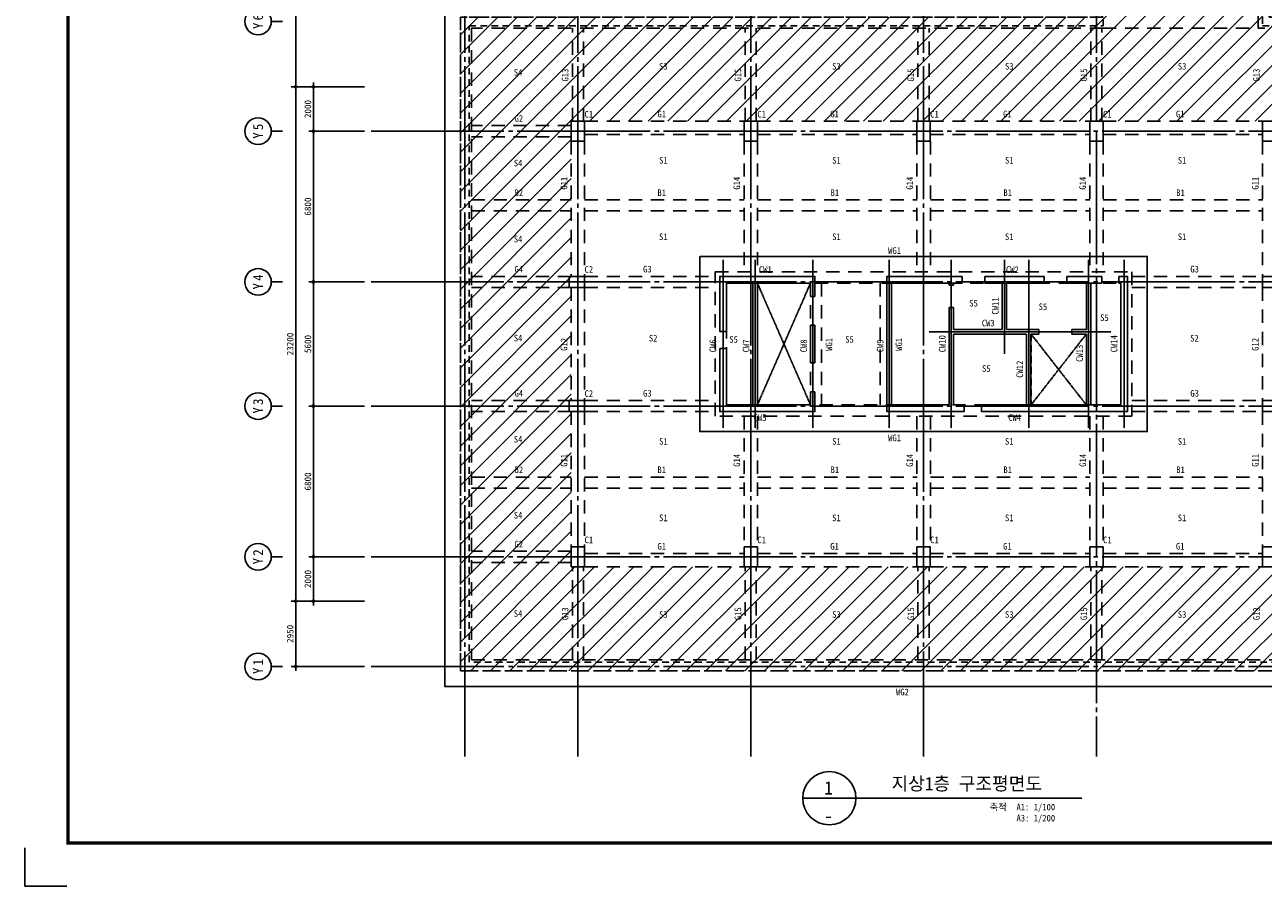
# Model space of a CAD drawing. Header units: inches. Extents: x 3837671 to 3921771, y -5560604 to -5501204.
# Tile 1 of 3: x 3837671 to 3893565, y -5560604 to -5521745. Entities that reach past the tile are written whole.
import ezdxf
from ezdxf.enums import TextEntityAlignment as Align

# ---------------------------------------------------------------- set-up
doc = ezdxf.new("R2010")
doc.units = ezdxf.units.IN
doc.header["$MEASUREMENT"] = 0
doc.linetypes.add('CEN', pattern=[66, 60, -2, 2, -2])
doc.linetypes.add('HID', pattern=[5, 3, -2])
doc.layers.get('0').update_dxf_attribs({"linetype": 'CONTINUOUS'})
for name, color, linetype in [('3', 3, 'CONTINUOUS'), ('A_GE_FORM', 7, 'CONTINUOUS'), ('CEN', 13, 'CEN'), ('CEN-1', 13, 'CEN'), ('DI', 1, 'CONTINUOUS'), ('DIM', 7, 'CONTINUOUS'), ('HAT', 8, 'CONTINUOUS'), ('HI', 4, 'HID'), ('HI-B', 5, 'HID'), ('HI-G', 6, 'HID'), ('HI-WG', 6, 'HID'), ('SHEET_SD', 7, 'CONTINUOUS'), ('SY', 1, 'CONTINUOUS'), ('TE1', 3, 'CONTINUOUS'), ('TE1-B', 4, 'CONTINUOUS'), ('TE1-C', 1, 'CONTINUOUS'), ('TE1-G', 3, 'CONTINUOUS'), ('TE1-S', 5, 'CONTINUOUS'), ('TE1-W', 2, 'CONTINUOUS'), ('WA1', 2, 'CONTINUOUS')]:
    doc.layers.add(name, color=color, linetype=linetype)
doc.styles.add('GHS', font='txt')
doc.styles.add('HY울릉도 L', font='txt')
doc.styles.add('SDP-S', font='txt')
doc.styles.add('돋움체', font='txt')
doc.dimstyles.new('SMDI-3', dxfattribs={"dimtxt": 3, "dimasz": 1, "dimexe": 2, "dimexo": 3, "dimgap": 1, "dimtad": 1, "dimdsep": 46, "dimtxsty": 'HY울릉도 L', "dimblk": 'Z_DOT', "dimcen": 2.5, "dimdle": 1.5, "dimclrd": 1, "dimclre": 1, "dimclrt": 2, "dimadec": 0, "dimazin": 0, "dimtfac": 1, "dimtix": 1, "dimtmove": 2, "dimatfit": 3, "dimldrblk": 'Z_DOT', "dimfxl": 2, "dimtvp": 1, "dimtolj": 1, "dimtzin": 0, "dimarcsym": 0})

# ---------------------------------------------------------------- blocks, each defined once
blk = doc.blocks.new('B1F구초평면도')
at = {"layer": 'HI', "ltscale": 100}
for p, q in [((877833, -3319510), (877833, -3319110)), ((862033, -3331110), (862033, -3336610)), ((862233, -3331110), (862233, -3336610)), ((870883, -3331110), (870883, -3331200)), ((870883, -3331200), (871083, -3331200)), ((871083, -3331110), (871083, -3331200)), ((871473, -3331110), (871473, -3330810)), ((872493, -3331110), (872493, -3330810)), ((873283, -3331110), (873283, -3333210)), ((873483, -3331110), (873483, -3333210)), ((875173, -3331110), (875173, -3330810)), ((876193, -3331110), (876193, -3330810)), ((877083, -3331110), (877083, -3333210)), ((877283, -3331110), (877283, -3336610)), ((877773, -3330810), (877773, -3331110)), ((878543, -3330810), (878543, -3331110)), ((864633, -3331710), (864833, -3331710)), ((870883, -3332220), (870883, -3336610)), ((870883, -3332220), (871083, -3332220)), ((871083, -3332220), (871083, -3333210)), ((860533, -3333300), (860833, -3333300)), ((864833, -3333010), (864633, -3333010)), ((871083, -3333210), (873283, -3333210)), ((871083, -3333410), (871083, -3336610)), ((871083, -3333410), (874383, -3333410)), ((873483, -3333210), (874933, -3333210)), ((874383, -3333410), (874383, -3336610)), ((874583, -3333410), (874583, -3336610)), ((874583, -3333410), (874933, -3333410)), ((874933, -3333210), (874933, -3333410)), ((876433, -3333210), (877083, -3333210)), ((876433, -3333210), (876433, -3333410)), ((876433, -3333410), (877083, -3333410)), ((877083, -3333410), (877083, -3336610)), ((860533, -3334070), (860833, -3334070)), ((864633, -3334710), (864833, -3334710)), ((864833, -3336010), (864633, -3336010)), ((871573, -3336910), (871573, -3336610)), ((872343, -3336910), (872343, -3336610))]:
    blk.add_line(p, q, dxfattribs=at)
for points in [[(853933, -3312810), (885333, -3312810), (885333, -3319110)], [(853933, -3312810), (853933, -3313110)], [(853933, -3313110), (885033, -3313110), (885033, -3319510)], [(885333, -3319110), (890633, -3319110), (890633, -3348610), (848833, -3348610), (848833, -3319110), (877833, -3319110)], [(885033, -3319510), (890233, -3319510), (890233, -3348210), (849233, -3348210), (849233, -3319510), (877833, -3319510)], [(860533, -3333300), (860533, -3330810), (864833, -3330810), (864833, -3331710)], [(860833, -3333300), (860833, -3331110), (862033, -3331110)], [(862233, -3331110), (864633, -3331110), (864633, -3331710)], [(871573, -3336910), (868083, -3336910), (868083, -3330810), (871473, -3330810)], [(870883, -3336610), (868283, -3336610), (868283, -3331110), (870883, -3331110)], [(871083, -3331110), (871473, -3331110)], [(878543, -3330810), (878933, -3330810), (878933, -3336910), (872343, -3336910)], [(872493, -3330810), (875173, -3330810)], [(872493, -3331110), (873283, -3331110)], [(873483, -3331110), (875173, -3331110)], [(876193, -3330810), (877773, -3330810)], [(876193, -3331110), (877083, -3331110)], [(877283, -3331110), (877773, -3331110)], [(878543, -3331110), (878633, -3331110), (878633, -3336610), (877283, -3336610)], [(864633, -3333010), (864633, -3334710)], [(864833, -3333010), (864833, -3334710)], [(864833, -3336010), (864833, -3336910), (860533, -3336910), (860533, -3334070)], [(862033, -3336610), (860833, -3336610), (860833, -3334070)], [(864633, -3336010), (864633, -3336610), (862233, -3336610)], [(871573, -3336610), (871083, -3336610)], [(874383, -3336610), (872343, -3336610)], [(877083, -3336610), (874583, -3336610)]]:
    blk.add_lwpolyline(points, dxfattribs=at)
for points in [[(853833, -3324710), (854433, -3324710), (854433, -3323810), (853833, -3323810)], [(861633, -3324710), (862233, -3324710), (862233, -3323810), (861633, -3323810)], [(869433, -3324710), (870033, -3324710), (870033, -3323810), (869433, -3323810)], [(877233, -3324710), (877833, -3324710), (877833, -3323810), (877233, -3323810)], [(885033, -3324710), (885633, -3324710), (885633, -3323810), (885033, -3323810)], [(853733, -3330810), (853733, -3331310), (854433, -3331310), (854433, -3330810)], [(885733, -3330810), (885733, -3331310), (885033, -3331310), (885033, -3330810)], [(853733, -3336410), (853733, -3336910), (854433, -3336910), (854433, -3336410)], [(885733, -3336410), (885733, -3336910), (885033, -3336910), (885033, -3336410)], [(853833, -3343910), (854433, -3343910), (854433, -3343010), (853833, -3343010)], [(861633, -3343910), (862233, -3343910), (862233, -3343010), (861633, -3343010)], [(869433, -3343910), (870033, -3343910), (870033, -3343010), (869433, -3343010)], [(877233, -3343910), (877833, -3343910), (877833, -3343010), (877233, -3343010)], [(885033, -3343910), (885633, -3343910), (885633, -3343010), (885033, -3343010)]]:
    blk.add_lwpolyline(points, close=True, dxfattribs=at)
blk = doc.blocks.new('sheet _서영')
at = {"layer": 'A_GE_FORM'}
for p, q in [((-362689.99, -1059041.18), (-362689.99, -1059058.43)), ((-362689.99, -1059041.18), (-362689.99, -1059058.43)), ((-362689.99, -1059058.43), (-362670.99, -1059058.43))]:
    blk.add_line(p, q, dxfattribs=at)
at = {"layer": 'A_GE_FORM', "const_width": 1.5}
blk.add_lwpolyline([(-361868.49, -1059038.93), (-362670.49, -1059038.93), (-362670.49, -1058483.93), (-361868.49, -1058483.93)], close=True, dxfattribs=at)
blk = doc.blocks.new('Z_DOT')
at = {"layer": 'DIM', "color": 1, "ltscale": 3}
for p, q in [((-2, 0), (2, 0)), ((0, -2), (0, 2))]:
    blk.add_line(p, q, dxfattribs=at)
for radius in [0.5, 0.25]:
    blk.add_circle((0, 0), radius, dxfattribs=at)
blk = doc.blocks.new('*D12')
at = {"layer": 'DIM', "color": 1, "lineweight": -2, "ltscale": 3, "transparency": 16777216}
for p, q in [((3852999, -5524545), (3849699, -5524545)), ((3849899, -5547645), (3849899, -5524645)), ((3852999, -5547745), (3849699, -5547745))]:
    blk.add_line(p, q, dxfattribs=at)
at = {"layer": 'DIM', "color": 1, "lineweight": -2, "ltscale": 3, "transparency": 16777216, "xscale": 100, "yscale": 100, "zscale": 100}
for p, rotation in [((3849899, -5524545), 90), ((3849899, -5547745), 270)]:
    blk.add_blockref('Z_DOT', p, dxfattribs=dict(at, rotation=rotation))
at = {"layer": 'DIM', "color": 2, "ltscale": 3, "transparency": 16777216, "insert": (3849649, -5536145), "char_height": 300, "attachment_point": 5, "rotation": 90, "style": 'SDP-S'}
blk.add_mtext('\\A1;23200', dxfattribs=at)
blk = doc.blocks.new('*D13')
at = {"layer": 'DIM', "color": 1, "lineweight": -2, "ltscale": 3, "transparency": 16777216}
for p, q in [((3852999, -5515195), (3849699, -5515195)), ((3849899, -5515295), (3849899, -5524445)), ((3852999, -5524545), (3849699, -5524545))]:
    blk.add_line(p, q, dxfattribs=at)
at = {"layer": 'DIM', "color": 1, "lineweight": -2, "ltscale": 3, "transparency": 16777216, "xscale": 100, "yscale": 100, "zscale": 100}
for p, rotation in [((3849899, -5515195), 90), ((3849899, -5524545), 270)]:
    blk.add_blockref('Z_DOT', p, dxfattribs=dict(at, rotation=rotation))
at = {"layer": 'DIM', "color": 2, "ltscale": 3, "transparency": 16777216, "insert": (3849649, -5519870), "char_height": 300, "attachment_point": 5, "rotation": 90, "style": 'SDP-S'}
blk.add_mtext('\\A1;9350', dxfattribs=at)
blk = doc.blocks.new('CCS111')
blk.add_line((0, 8), (0, 3))
blk.add_circle((0, 14), 6)
at = {"color": 3, "style": 'GHS'}
for tag, p in [('X', (-2.45, 14.02)), ('1', (1.44, 14.02))]:
    blk.add_attdef(tag, text='', height=4.5, dxfattribs=at).set_placement(p, align=Align.MIDDLE_CENTER)
blk = doc.blocks.new('*D14')
at = {"layer": 'DIM', "color": 1, "lineweight": -2, "ltscale": 3, "transparency": 16777216}
for p, q in [((3852999, -5524545), (3850499, -5524545)), ((3850699, -5524645), (3850699, -5526445)), ((3852999, -5526545), (3850499, -5526545))]:
    blk.add_line(p, q, dxfattribs=at)
at = {"layer": 'DIM', "color": 1, "lineweight": -2, "ltscale": 3, "transparency": 16777216, "xscale": 100, "yscale": 100, "zscale": 100}
for p, rotation in [((3850699, -5524545), 90), ((3850699, -5526545), 270)]:
    blk.add_blockref('Z_DOT', p, dxfattribs=dict(at, rotation=rotation))
at = {"layer": 'DIM', "color": 2, "ltscale": 3, "transparency": 16777216, "insert": (3850449, -5525545), "char_height": 300, "attachment_point": 5, "rotation": 90, "style": 'SDP-S'}
blk.add_mtext('\\A1;2000', dxfattribs=at)
blk = doc.blocks.new('*D15')
at = {"layer": 'DIM', "color": 1, "lineweight": -2, "ltscale": 3, "transparency": 16777216}
for p, q in [((3852999, -5526545), (3850499, -5526545)), ((3850699, -5526645), (3850699, -5533245)), ((3852999, -5533345), (3850499, -5533345))]:
    blk.add_line(p, q, dxfattribs=at)
at = {"layer": 'DIM', "color": 1, "lineweight": -2, "ltscale": 3, "transparency": 16777216, "xscale": 100, "yscale": 100, "zscale": 100}
for p, rotation in [((3850699, -5526545), 90), ((3850699, -5533345), 270)]:
    blk.add_blockref('Z_DOT', p, dxfattribs=dict(at, rotation=rotation))
at = {"layer": 'DIM', "color": 2, "ltscale": 3, "transparency": 16777216, "insert": (3850449, -5529945), "char_height": 300, "attachment_point": 5, "rotation": 90, "style": 'SDP-S'}
blk.add_mtext('\\A1;6800', dxfattribs=at)
blk = doc.blocks.new('*D16')
at = {"layer": 'DIM', "color": 1, "lineweight": -2, "ltscale": 3, "transparency": 16777216}
for p, q in [((3852999, -5533345), (3850499, -5533345)), ((3850699, -5533445), (3850699, -5538845)), ((3852999, -5538945), (3850499, -5538945))]:
    blk.add_line(p, q, dxfattribs=at)
at = {"layer": 'DIM', "color": 1, "lineweight": -2, "ltscale": 3, "transparency": 16777216, "xscale": 100, "yscale": 100, "zscale": 100}
for p, rotation in [((3850699, -5533345), 90), ((3850699, -5538945), 270)]:
    blk.add_blockref('Z_DOT', p, dxfattribs=dict(at, rotation=rotation))
at = {"layer": 'DIM', "color": 2, "ltscale": 3, "transparency": 16777216, "insert": (3850449, -5536145), "char_height": 300, "attachment_point": 5, "rotation": 90, "style": 'SDP-S'}
blk.add_mtext('\\A1;5600', dxfattribs=at)
blk = doc.blocks.new('*D17')
at = {"layer": 'DIM', "color": 1, "lineweight": -2, "ltscale": 3, "transparency": 16777216}
for p, q in [((3852999, -5538945), (3850499, -5538945)), ((3850699, -5539045), (3850699, -5545645)), ((3852999, -5545745), (3850499, -5545745))]:
    blk.add_line(p, q, dxfattribs=at)
at = {"layer": 'DIM', "color": 1, "lineweight": -2, "ltscale": 3, "transparency": 16777216, "xscale": 100, "yscale": 100, "zscale": 100}
for p, rotation in [((3850699, -5538945), 90), ((3850699, -5545745), 270)]:
    blk.add_blockref('Z_DOT', p, dxfattribs=dict(at, rotation=rotation))
at = {"layer": 'DIM', "color": 2, "ltscale": 3, "transparency": 16777216, "insert": (3850449, -5542345), "char_height": 300, "attachment_point": 5, "rotation": 90, "style": 'SDP-S'}
blk.add_mtext('\\A1;6800', dxfattribs=at)
blk = doc.blocks.new('*D18')
at = {"layer": 'DIM', "color": 1, "lineweight": -2, "ltscale": 3, "transparency": 16777216}
for p, q in [((3852999, -5545745), (3850499, -5545745)), ((3850699, -5545845), (3850699, -5547645)), ((3852999, -5547745), (3850499, -5547745))]:
    blk.add_line(p, q, dxfattribs=at)
at = {"layer": 'DIM', "color": 1, "lineweight": -2, "ltscale": 3, "transparency": 16777216, "xscale": 100, "yscale": 100, "zscale": 100}
for p, rotation in [((3850699, -5545745), 90), ((3850699, -5547745), 270)]:
    blk.add_blockref('Z_DOT', p, dxfattribs=dict(at, rotation=rotation))
at = {"layer": 'DIM', "color": 2, "ltscale": 3, "transparency": 16777216, "insert": (3850449, -5546745), "char_height": 300, "attachment_point": 5, "rotation": 90, "style": 'SDP-S'}
blk.add_mtext('\\A1;2000', dxfattribs=at)
blk = doc.blocks.new('*D19')
at = {"layer": 'DIM', "color": 1, "lineweight": -2, "ltscale": 3, "transparency": 16777216}
for p, q in [((3852999, -5547745), (3849699, -5547745)), ((3849899, -5550595), (3849899, -5547845)), ((3852999, -5550695), (3849699, -5550695))]:
    blk.add_line(p, q, dxfattribs=at)
at = {"layer": 'DIM', "color": 1, "lineweight": -2, "ltscale": 3, "transparency": 16777216, "xscale": 100, "yscale": 100, "zscale": 100}
for p, rotation in [((3849899, -5547745), 90), ((3849899, -5550695), 270)]:
    blk.add_blockref('Z_DOT', p, dxfattribs=dict(at, rotation=rotation))
at = {"layer": 'DIM', "color": 2, "ltscale": 3, "transparency": 16777216, "insert": (3849649, -5549220), "char_height": 300, "attachment_point": 5, "rotation": 90, "style": 'SDP-S'}
blk.add_mtext('\\A1;2950', dxfattribs=at)

msp = doc.modelspace()

# ---------------------------------------------------------------- hatches: boundary and pattern name
at = {"layer": 'HAT', "ltscale": 200}
h = msp.add_hatch(dxfattribs=at)
h.set_pattern_fill('ANSI31', color=256, scale=5000)
h.set_pattern_definition([(45, (0, 55043.06), (-441.94174, 441.94174), [])])
h.paths.add_polyline_path([(3899134.289, -5521395.309), (3893834.289, -5521395.309), (3893834.289, -5515095.309), (3885784.289, -5515095.309), (3885784.289, -5521395.309), (3857334.289, -5521395.309), (3857334.289, -5550895.309), (3899134.289, -5550895.309)])
h.paths.add_polyline_path([(3862334.289, -5526095.309), (3894134.289, -5526095.309), (3894134.289, -5546195.309), (3862334.289, -5546195.309)], flags=16)

# ---------------------------------------------------------------- linework, layer by layer
at = {"layer": 'CEN', "ltscale": 100}
for p, q in [((3857534.289, -5510409.833), (3857534.289, -5554758.274)), ((3862634.289, -5510409.833), (3862634.289, -5554758.274)), ((3870434.289, -5510409.833), (3870434.289, -5554758.274)), ((3878234.289, -5510409.833), (3878234.289, -5554758.274)), ((3886034.289, -5510409.833), (3886034.289, -5526095.309)), ((3853298.874, -5526545.309), (3904157.54, -5526545.309)), ((3886034.289, -5526545.309), (3886034.289, -5554758.274)), ((3853298.874, -5533345.309), (3904157.54, -5533345.309)), ((3853298.874, -5538945.309), (3904157.54, -5538945.309)), ((3853298.874, -5545745.309), (3904157.54, -5545745.309)), ((3853298.874, -5550695.309), (3904157.54, -5550695.309))]:
    msp.add_line(p, q, dxfattribs=at)
at = {"layer": 'CEN-1'}
for p, q in [((3869184.289, -5532345.309), (3869184.289, -5539945.309)), ((3870634.289, -5532345.309), (3870634.289, -5539945.309)), ((3873234.289, -5532345.309), (3873234.289, -5539945.309)), ((3876684.289, -5532345.309), (3876684.289, -5539945.309)), ((3879484.289, -5532345.309), (3879484.289, -5539945.309)), ((3881884.289, -5532345.309), (3881884.289, -5536595.309)), ((3882984.289, -5532345.309), (3882984.289, -5539945.309)), ((3885684.289, -5532345.309), (3885684.289, -5539945.309)), ((3887284.289, -5532345.309), (3887284.289, -5539945.309)), ((3870734.289, -5533395.309), (3873134.289, -5538895.309)), ((3873134.289, -5533395.309), (3870734.289, -5538895.309)), ((3878484.289, -5535595.309), (3886684.289, -5535595.309)), ((3883084.289, -5535695.309), (3885584.289, -5538895.309)), ((3885584.289, -5535695.309), (3883084.289, -5538895.309))]:
    msp.add_line(p, q, dxfattribs=at)
at = {"layer": 'HI-B', "ltscale": 200}
for p, q in [((3857834.289, -5529645.309), (3862334.289, -5529645.309)), ((3857834.289, -5530145.309), (3862334.289, -5530145.309)), ((3862934.289, -5529645.309), (3870134.289, -5529645.309)), ((3862934.289, -5530145.309), (3870134.289, -5530145.309)), ((3870746.427, -5529645.309), (3877946.427, -5529645.309)), ((3870746.427, -5530145.309), (3877946.427, -5530145.309)), ((3878546.427, -5529645.309), (3885746.427, -5529645.309)), ((3878546.427, -5530145.309), (3885746.427, -5530145.309)), ((3886346.427, -5529645.309), (3893546.427, -5529645.309)), ((3886346.427, -5530145.309), (3893546.427, -5530145.309)), ((3857834.289, -5542145.309), (3862334.289, -5542145.309)), ((3862934.289, -5542145.309), (3870134.289, -5542145.309)), ((3870746.427, -5542145.309), (3877946.427, -5542145.309)), ((3878546.427, -5542145.309), (3885746.427, -5542145.309)), ((3886346.427, -5542145.309), (3893546.427, -5542145.309)), ((3857834.289, -5542645.309), (3862334.289, -5542645.309)), ((3862934.289, -5542645.309), (3870134.289, -5542645.309)), ((3870746.427, -5542645.309), (3877946.427, -5542645.309)), ((3878546.427, -5542645.309), (3885746.427, -5542645.309)), ((3886346.427, -5542645.309), (3893546.427, -5542645.309))]:
    msp.add_line(p, q, dxfattribs=at)
at = {"layer": 'HI-G', "ltscale": 200}
for p, q in [((3862384.289, -5526095.309), (3862384.289, -5521895.309)), ((3862884.289, -5526095.309), (3862884.289, -5521895.309)), ((3870184.29, -5526095.31), (3870184.29, -5521895.31)), ((3870684.29, -5526095.31), (3870684.29, -5521895.31)), ((3877984.289, -5526095.309), (3877984.289, -5521895.309)), ((3878484.289, -5526095.309), (3878484.289, -5521895.309)), ((3885784.289, -5526095.309), (3885784.289, -5521895.309)), ((3886284.289, -5526095.309), (3886284.289, -5521895.309)), ((3886334.289, -5521895.309), (3893334.289, -5521895.309)), ((3862934.289, -5526095.309), (3870134.289, -5526095.309)), ((3870734.289, -5526095.309), (3877934.289, -5526095.309)), ((3878534.289, -5526095.309), (3885734.289, -5526095.309)), ((3886334.289, -5526095.309), (3893534.289, -5526095.309)), ((3862334.289, -5526295.309), (3857834.289, -5526295.309)), ((3862934.289, -5526695.309), (3870134.289, -5526695.309)), ((3870734.289, -5526695.309), (3877934.289, -5526695.309)), ((3878534.289, -5526695.309), (3885734.289, -5526695.309)), ((3886334.289, -5526695.309), (3893534.289, -5526695.309)), ((3862334.289, -5526795.309), (3857834.289, -5526795.309)), ((3862334.289, -5526995.309), (3862334.289, -5533095.309)), ((3862934.289, -5526995.309), (3862934.289, -5533095.309)), ((3870134.289, -5526995.309), (3870134.289, -5532895.309)), ((3870746.427, -5526995.309), (3870746.427, -5532895.309)), ((3877934.289, -5526995.308), (3877934.289, -5532895.308)), ((3878546.427, -5526995.308), (3878546.427, -5532895.308)), ((3885734.289, -5526995.309), (3885734.289, -5532895.309)), ((3886346.427, -5526995.309), (3886346.427, -5532895.309)), ((3893534.289, -5526995.309), (3893534.289, -5533095.309)), ((3862334.289, -5533095.309), (3857834.289, -5533095.309)), ((3862934.289, -5533095.309), (3868834.289, -5533095.309)), ((3887634.289, -5533095.309), (3893534.289, -5533095.309)), ((3862334.289, -5533595.309), (3857834.289, -5533595.309)), ((3862334.289, -5533595.309), (3862334.289, -5538695.309)), ((3862934.289, -5533595.309), (3862934.289, -5538695.309)), ((3862934.289, -5533595.309), (3868834.289, -5533595.309)), ((3887634.289, -5533595.309), (3893534.289, -5533595.309)), ((3893534.289, -5533595.309), (3893534.289, -5538695.309)), ((3862334.289, -5538695.309), (3857834.289, -5538695.309)), ((3862934.289, -5538695.309), (3868834.289, -5538695.309)), ((3887634.289, -5538695.309), (3893534.289, -5538695.309)), ((3862334.289, -5539195.309), (3857834.289, -5539195.309)), ((3862334.289, -5539195.309), (3862334.289, -5545295.309)), ((3862934.289, -5539195.309), (3862934.289, -5545295.309)), ((3862934.289, -5539195.309), (3868834.289, -5539195.309)), ((3870134.289, -5539395.309), (3870134.289, -5545295.309)), ((3870746.427, -5539395.309), (3870746.427, -5545295.309)), ((3877934.29, -5539395.31), (3877934.29, -5545295.31)), ((3878546.428, -5539395.31), (3878546.428, -5545295.31)), ((3885734.29, -5539395.31), (3885734.29, -5545295.31)), ((3886346.428, -5539395.31), (3886346.428, -5545295.31)), ((3887634.289, -5539195.309), (3893534.289, -5539195.309)), ((3893534.289, -5539195.309), (3893534.289, -5545295.309)), ((3862334.289, -5545495.309), (3857834.289, -5545495.309)), ((3862934.289, -5545595.309), (3870134.289, -5545595.309)), ((3870734.289, -5545595.309), (3877934.289, -5545595.309)), ((3878534.289, -5545595.309), (3885734.289, -5545595.309)), ((3886334.289, -5545595.309), (3893534.289, -5545595.309)), ((3862334.289, -5545995.309), (3857834.289, -5545995.309)), ((3862384.289, -5550395.309), (3862384.289, -5546195.309)), ((3862884.289, -5550395.309), (3862884.289, -5546195.309)), ((3862934.289, -5546195.309), (3870134.289, -5546195.309)), ((3870184.289, -5550395.309), (3870184.289, -5546195.309)), ((3870684.289, -5550395.309), (3870684.289, -5546195.309)), ((3870734.289, -5546195.309), (3877934.289, -5546195.309)), ((3877984.289, -5550395.309), (3877984.289, -5546195.309)), ((3878484.289, -5550395.309), (3878484.289, -5546195.309)), ((3878534.289, -5546195.309), (3885734.289, -5546195.309)), ((3885784.289, -5550395.309), (3885784.289, -5546195.309)), ((3886284.289, -5550395.309), (3886284.289, -5546195.309)), ((3886334.289, -5546195.309), (3893534.289, -5546195.309))]:
    msp.add_line(p, q, dxfattribs=at)
at = {"layer": 'HI-WG', "ltscale": 200}
for p, q in [((3873134.289, -5533395.309), (3873134.289, -5538895.309)), ((3873634.289, -5533395.309), (3873634.289, -5538895.309)), ((3876284.289, -5533395.309), (3876284.289, -5538895.309)), ((3876784.289, -5533395.309), (3876784.289, -5538895.309))]:
    msp.add_line(p, q, dxfattribs=at)
for points in [[(3886334.289, -5521395.309), (3857334.289, -5521395.309), (3857334.289, -5550895.309), (3899134.289, -5550895.309), (3899134.289, -5521395.309), (3893834.289, -5521395.309), (3893834.289, -5515095.309), (3885784.289, -5515095.309)], [(3886334.289, -5521895.309), (3857834.289, -5521895.309), (3857834.289, -5550395.309), (3898634.289, -5550395.309), (3898634.289, -5521895.309), (3893334.289, -5521895.309), (3893334.289, -5515595.309), (3885784.289, -5515595.309)]]:
    msp.add_lwpolyline(points, dxfattribs=at)
for points in [[(3868834.289, -5532895.309), (3887634.289, -5532895.309), (3887634.289, -5539395.309), (3868834.289, -5539395.309)], [(3869334.289, -5533395.309), (3887134.289, -5533395.309), (3887134.289, -5538895.309), (3869334.289, -5538895.309)]]:
    msp.add_lwpolyline(points, close=True, dxfattribs=at)
at = {"layer": 'SY'}
msp.add_line((3872782.551, -5556634.787), (3885377.532, -5556634.787), dxfattribs=at)
at = {"layer": 'SY', "ltscale": 1000}
msp.add_lwpolyline([(3893834.289, -5521395.309), (3894534.289, -5520695.309), (3899834.289, -5520695.309), (3899834.289, -5551595.309), (3856634.289, -5551595.309), (3856634.289, -5520695.309), (3885634.289, -5520695.309), (3886334.289, -5521395.309)], dxfattribs=at)
msp.add_lwpolyline([(3868134.289, -5532195.309), (3888334.289, -5532195.309), (3888334.289, -5540095.309), (3868134.289, -5540095.309)], close=True, dxfattribs=at)
at = {"layer": 'SY'}
msp.add_circle((3873982.551, -5556634.787), 1200, dxfattribs=at)
at = {"layer": 'WA1'}
for p, q in [((3870534.289, -5533395.309), (3870534.289, -5538895.309)), ((3870734.289, -5533395.309), (3870734.289, -5538895.309)), ((3879384.289, -5533395.309), (3879384.289, -5533485.309)), ((3879384.289, -5533485.309), (3879584.289, -5533485.309)), ((3879584.289, -5533395.309), (3879584.289, -5533485.309)), ((3879974.289, -5533395.309), (3879974.289, -5533095.309)), ((3880994.289, -5533395.309), (3880994.289, -5533095.309)), ((3881784.289, -5533395.309), (3881784.289, -5535495.309)), ((3881984.289, -5533395.309), (3881984.289, -5535495.309)), ((3883674.289, -5533395.309), (3883674.289, -5533095.309)), ((3884694.289, -5533395.309), (3884694.289, -5533095.309)), ((3885584.289, -5533395.309), (3885584.289, -5535495.309)), ((3885784.289, -5533395.309), (3885784.289, -5538895.309)), ((3886274.289, -5533095.309), (3886274.289, -5533395.309)), ((3887044.289, -5533095.309), (3887044.289, -5533395.309)), ((3873134.289, -5533995.309), (3873334.289, -5533995.309)), ((3879384.289, -5534505.309), (3879384.289, -5538895.309)), ((3879384.289, -5534505.309), (3879584.289, -5534505.309)), ((3879584.289, -5534505.309), (3879584.289, -5535495.309)), ((3869034.289, -5535585.309), (3869334.289, -5535585.309)), ((3873334.289, -5535295.309), (3873134.289, -5535295.309)), ((3879584.289, -5535495.309), (3881784.289, -5535495.309)), ((3879584.289, -5535695.309), (3879584.289, -5538895.309)), ((3879584.289, -5535695.309), (3882884.289, -5535695.309)), ((3881984.289, -5535495.309), (3883434.542, -5535495.309)), ((3882884.289, -5535695.309), (3882884.289, -5538895.309)), ((3883084.289, -5535695.309), (3883084.289, -5538895.309)), ((3883084.289, -5535695.309), (3883434.542, -5535695.309)), ((3883434.542, -5535495.309), (3883434.542, -5535695.31)), ((3884934.542, -5535495.309), (3885584.289, -5535495.309)), ((3884934.542, -5535495.309), (3884934.542, -5535695.309)), ((3884934.542, -5535695.309), (3885584.289, -5535695.309)), ((3885584.289, -5535695.309), (3885584.289, -5538895.309)), ((3869034.289, -5536355.309), (3869334.289, -5536355.309)), ((3873134.289, -5536995.309), (3873334.289, -5536995.309)), ((3873334.289, -5538295.309), (3873134.289, -5538295.309)), ((3880074.289, -5539195.309), (3880074.289, -5538895.309)), ((3880844.289, -5539195.309), (3880844.289, -5538895.309))]:
    msp.add_line(p, q, dxfattribs=at)
for points in [[(3862334.289, -5526995.309), (3862934.289, -5526995.309), (3862934.289, -5526095.309), (3862334.289, -5526095.309)], [(3870134.289, -5526995.309), (3870734.289, -5526995.309), (3870734.289, -5526095.309), (3870134.289, -5526095.309)], [(3877934.289, -5526995.309), (3878534.289, -5526995.309), (3878534.289, -5526095.309), (3877934.289, -5526095.309)], [(3885734.289, -5526995.309), (3886334.289, -5526995.309), (3886334.289, -5526095.309), (3885734.289, -5526095.309)], [(3893534.289, -5526995.309), (3894134.289, -5526995.309), (3894134.289, -5526095.309), (3893534.289, -5526095.309)], [(3862234.289, -5533095.309), (3862234.289, -5533595.309), (3862934.289, -5533595.309), (3862934.289, -5533095.309)], [(3894234.289, -5533095.309), (3894234.289, -5533595.309), (3893534.289, -5533595.309), (3893534.289, -5533095.309)], [(3862234.289, -5538695.309), (3862234.289, -5539195.309), (3862934.289, -5539195.309), (3862934.289, -5538695.309)], [(3894234.289, -5538695.309), (3894234.289, -5539195.309), (3893534.289, -5539195.309), (3893534.289, -5538695.309)], [(3862334.289, -5545295.309), (3862934.289, -5545295.309), (3862934.289, -5546195.309), (3862334.289, -5546195.309)], [(3870134.289, -5545295.309), (3870734.289, -5545295.309), (3870734.289, -5546195.309), (3870134.289, -5546195.309)], [(3877934.289, -5545295.309), (3878534.289, -5545295.309), (3878534.289, -5546195.309), (3877934.289, -5546195.309)], [(3885734.289, -5545295.309), (3886334.289, -5545295.309), (3886334.289, -5546195.309), (3885734.289, -5546195.309)], [(3893534.289, -5545295.309), (3894134.289, -5545295.309), (3894134.289, -5546195.309), (3893534.289, -5546195.309)]]:
    msp.add_lwpolyline(points, close=True, dxfattribs=at)
for points in [[(3869034.289, -5535585.309), (3869034.289, -5533095.309), (3873334.289, -5533095.309), (3873334.289, -5533995.309)], [(3869334.289, -5535585.309), (3869334.289, -5533395.309), (3870534.289, -5533395.309)], [(3870734.289, -5533395.309), (3873134.289, -5533395.309), (3873134.289, -5533995.309)], [(3880074.289, -5539195.309), (3876584.289, -5539195.309), (3876584.289, -5533095.309), (3879974.289, -5533095.309)], [(3879384.289, -5538895.309), (3876784.289, -5538895.309), (3876784.289, -5533395.309), (3879384.289, -5533395.309)], [(3879584.289, -5533395.309), (3879974.289, -5533395.309)], [(3887044.289, -5533095.309), (3887434.289, -5533095.309), (3887434.289, -5539195.309), (3880844.289, -5539195.309)], [(3880994.289, -5533095.309), (3883674.289, -5533095.309)], [(3880994.289, -5533395.309), (3881784.289, -5533395.309)], [(3881984.289, -5533395.309), (3883674.289, -5533395.309)], [(3884694.289, -5533095.309), (3886274.289, -5533095.309)], [(3884694.289, -5533395.309), (3885584.289, -5533395.309)], [(3885784.289, -5533395.309), (3886274.289, -5533395.309)], [(3887044.289, -5533395.309), (3887134.289, -5533395.309), (3887134.289, -5538895.309), (3885784.289, -5538895.309)], [(3873134.289, -5535295.309), (3873134.289, -5536995.309)], [(3873334.289, -5535295.309), (3873334.289, -5536995.309)], [(3873334.289, -5538295.309), (3873334.289, -5539195.309), (3869034.289, -5539195.309), (3869034.289, -5536355.309)], [(3870534.289, -5538895.309), (3869334.289, -5538895.309), (3869334.289, -5536355.309)], [(3873134.289, -5538295.309), (3873134.289, -5538895.309), (3870734.289, -5538895.309)], [(3880074.289, -5538895.309), (3879584.289, -5538895.309)], [(3882884.289, -5538895.309), (3880844.289, -5538895.309)], [(3885584.289, -5538895.309), (3883084.289, -5538895.309)]]:
    msp.add_lwpolyline(points, dxfattribs=at)

# ---------------------------------------------------------------- block references
at = {"layer": '3', "xscale": 100, "yscale": 100, "zscale": 100}
msp.add_blockref('sheet _서영', (40106670.4, 100345239.336), dxfattribs=at)
at = {"layer": 'DI'}
ref = msp.add_blockref('CCS111', (3849598.874, -5521595.309), dxfattribs=dict(at, xscale=100, yscale=100, zscale=100, rotation=90))
ref.add_attrib('1', '6', dxfattribs={"layer": '0', "color": 3, "height": 450, "rotation": 90, "style": '돋움체'}).set_placement((3848198.079, -5521401.559), align=Align.MIDDLE_CENTER)
ref.add_attrib('X', 'Y', dxfattribs={"layer": '0', "color": 3, "height": 450, "rotation": 90, "style": '돋움체'}).set_placement((3848197.083, -5521790.514), align=Align.MIDDLE_CENTER)
ref = msp.add_blockref('CCS111', (3849598.874, -5526545.309), dxfattribs=dict(at, xscale=100, yscale=100, zscale=100, rotation=90))
ref.add_attrib('1', '5', dxfattribs={"layer": '0', "color": 3, "height": 450, "rotation": 90, "style": '돋움체'}).set_placement((3848198.079, -5526351.559), align=Align.MIDDLE_CENTER)
ref.add_attrib('X', 'Y', dxfattribs={"layer": '0', "color": 3, "height": 450, "rotation": 90, "style": '돋움체'}).set_placement((3848197.083, -5526740.514), align=Align.MIDDLE_CENTER)
ref = msp.add_blockref('CCS111', (3849598.874, -5533345.309), dxfattribs=dict(at, xscale=100, yscale=100, zscale=100, rotation=90))
ref.add_attrib('1', '4', dxfattribs={"layer": '0', "color": 3, "height": 450, "rotation": 90, "style": '돋움체'}).set_placement((3848198.079, -5533151.559), align=Align.MIDDLE_CENTER)
ref.add_attrib('X', 'Y', dxfattribs={"layer": '0', "color": 3, "height": 450, "rotation": 90, "style": '돋움체'}).set_placement((3848197.083, -5533540.514), align=Align.MIDDLE_CENTER)
ref = msp.add_blockref('CCS111', (3849598.874, -5538945.309), dxfattribs=dict(at, xscale=100, yscale=100, zscale=100, rotation=90))
ref.add_attrib('1', '3', dxfattribs={"layer": '0', "color": 3, "height": 450, "rotation": 90, "style": '돋움체'}).set_placement((3848198.079, -5538751.559), align=Align.MIDDLE_CENTER)
ref.add_attrib('X', 'Y', dxfattribs={"layer": '0', "color": 3, "height": 450, "rotation": 90, "style": '돋움체'}).set_placement((3848197.083, -5539140.514), align=Align.MIDDLE_CENTER)
ref = msp.add_blockref('CCS111', (3849598.874, -5545745.309), dxfattribs=dict(at, xscale=100, yscale=100, zscale=100, rotation=90))
ref.add_attrib('1', '2', dxfattribs={"layer": '0', "color": 3, "height": 450, "rotation": 90, "style": '돋움체'}).set_placement((3848198.079, -5545551.559), align=Align.MIDDLE_CENTER)
ref.add_attrib('X', 'Y', dxfattribs={"layer": '0', "color": 3, "height": 450, "rotation": 90, "style": '돋움체'}).set_placement((3848197.083, -5545940.514), align=Align.MIDDLE_CENTER)
ref = msp.add_blockref('CCS111', (3849598.874, -5550695.309), dxfattribs=dict(at, xscale=100, yscale=100, zscale=100, rotation=90))
ref.add_attrib('1', '1', dxfattribs={"layer": '0', "color": 3, "height": 450, "rotation": 90, "style": '돋움체'}).set_placement((3848198.079, -5550501.559), align=Align.MIDDLE_CENTER)
ref.add_attrib('X', 'Y', dxfattribs={"layer": '0', "color": 3, "height": 450, "rotation": 90, "style": '돋움체'}).set_placement((3848197.083, -5550890.514), align=Align.MIDDLE_CENTER)
at = {"layer": 'HI'}
msp.add_blockref('B1F구초평면도', (3008501.67, -2202285.386), dxfattribs=at)

# ---------------------------------------------------------------- texts
at = {"layer": 'SHEET_SD', "color": 3, "style": '돋움체'}
for s, p in [('1', (3873946.968, -5556168.122)), ('-', (3873941.475, -5557428.696))]:
    msp.add_text(s, height=600, dxfattribs=at).set_placement(p, align=Align.MIDDLE)
at = {"layer": 'TE1', "linetype": 'Continuous', "style": '돋움체'}
msp.add_text('지상1층 구조평면도', height=600, dxfattribs=at).set_placement((3876787.246, -5556453.378), align=Align.BOTTOM_LEFT)
for s, p in [('축척', (3881986.443, -5557273.237)), ('A1: 1/100', (3884175.146, -5557273.237)), ('A3: 1/200', (3884175.146, -5557773.237))]:
    msp.add_text(s, height=300, dxfattribs=at).set_placement(p, align=Align.BOTTOM_RIGHT)
at = {"layer": 'TE1-B', "style": '돋움체'}
for s, p in [('B2', (3859776.323, -5529467.954)), ('B1', (3866226.323, -5529467.954)), ('B1', (3874038.461, -5529467.954)), ('B1', (3881838.461, -5529467.954)), ('B1', (3889638.461, -5529467.954)), ('B2', (3859776.323, -5541967.954)), ('B1', (3866226.323, -5541967.954)), ('B1', (3874038.461, -5541967.954)), ('B1', (3881838.461, -5541967.954)), ('B1', (3889638.461, -5541967.954))]:
    msp.add_text(s, height=300, dxfattribs=at).set_placement(p)
at = {"layer": 'TE1-C', "style": '돋움체'}
for s, p in [('C1', (3862935.236, -5525930.431)), ('C1', (3870735.236, -5525930.431)), ('C1', (3878535.236, -5525930.431)), ('C1', (3886335.236, -5525930.431)), ('C2', (3862935.236, -5532930.431)), ('C2', (3862935.236, -5538530.431)), ('C1', (3862935.236, -5545130.431)), ('C1', (3870735.236, -5545130.431)), ('C1', (3878535.236, -5545130.431)), ('C1', (3886335.236, -5545130.431))]:
    msp.add_text(s, height=300, dxfattribs=at).set_placement(p)
at = {"layer": 'TE1-G', "style": '돋움체'}
for s, p in [('G13', (3862206.934, -5524303.275)), ('G15', (3870006.934, -5524303.275)), ('G15', (3877806.934, -5524303.275)), ('G15', (3885619.072, -5524303.275)), ('G13', (3893406.934, -5524303.275)), ('G14', (3869956.934, -5529183.697)), ('G14', (3877756.934, -5529183.697)), ('G14', (3885569.072, -5529183.697)), ('G11', (3862156.934, -5529183.697)), ('G11', (3893356.934, -5529183.697)), ('G12', (3862156.934, -5536453.275)), ('WG1', (3874113.777, -5536453.275)), ('WG1', (3877269.409, -5536453.275)), ('G12', (3893356.934, -5536453.275)), ('G11', (3862156.934, -5541683.697)), ('G14', (3869956.934, -5541683.697)), ('G14', (3877756.934, -5541683.697)), ('G14', (3885569.072, -5541683.697)), ('G11', (3893356.934, -5541683.697)), ('G13', (3862206.934, -5548603.275)), ('G15', (3870006.934, -5548603.275)), ('G15', (3877806.934, -5548603.275)), ('G15', (3885619.072, -5548603.275)), ('G13', (3893406.934, -5548603.275))]:
    msp.add_text(s, height=300, rotation=90, dxfattribs=at).set_placement(p)
for s, p in [('G1', (3866226.323, -5525917.954)), ('G1', (3874026.323, -5525917.954)), ('G1', (3881826.323, -5525917.954)), ('G1', (3889626.323, -5525917.954)), ('G2', (3859776.323, -5526117.954)), ('WG1', (3876634.728, -5532077.982)), ('G4', (3859776.323, -5532917.954)), ('G3', (3865576.323, -5532917.954)), ('G3', (3890276.323, -5532917.954)), ('G4', (3859776.323, -5538517.954)), ('G3', (3865576.323, -5538517.954)), ('G3', (3890276.323, -5538517.954)), ('WG1', (3876634.728, -5540528.196)), ('G2', (3859776.323, -5545317.954)), ('G1', (3866226.323, -5545417.954)), ('G1', (3874026.323, -5545417.954)), ('G1', (3881826.323, -5545417.954)), ('G1', (3889626.323, -5545417.954)), ('WG2', (3876992.121, -5551991.435))]:
    msp.add_text(s, height=300, dxfattribs=at).set_placement(p)
at = {"layer": 'TE1-S', "style": '돋움체'}
for s, p in [('S4', (3859741.908, -5524044.086)), ('S3', (3866297.958, -5523767.938)), ('S3', (3874110.096, -5523767.938)), ('S3', (3881910.096, -5523767.938)), ('S3', (3889710.096, -5523767.938)), ('S4', (3859741.908, -5528135.356)), ('S1', (3866297.958, -5528007.995)), ('S1', (3874110.096, -5528007.995)), ('S1', (3881910.096, -5528007.995)), ('S1', (3889710.096, -5528007.995)), ('S4', (3859741.908, -5531559.576)), ('S1', (3866297.958, -5531457.995)), ('S1', (3874110.096, -5531457.995)), ('S1', (3881910.096, -5531457.995)), ('S1', (3889710.096, -5531457.995)), ('S5', (3880298.284, -5534453.771)), ('S5', (3883429.246, -5534613.02)), ('S5', (3886204.326, -5535106.682)), ('S4', (3859741.908, -5536027.769)), ('S2', (3865839.748, -5536033.692)), ('S2', (3890267.009, -5536033.692)), ('S5', (3869470.121, -5536087.81)), ('S5', (3874698.141, -5536087.81)), ('S5', (3880872.105, -5537400.755)), ('S4', (3859741.908, -5540591.737)), ('S1', (3866297.958, -5540687.164)), ('S1', (3874110.096, -5540687.164)), ('S1', (3881910.096, -5540687.164)), ('S1', (3889710.096, -5540687.164)), ('S4', (3859741.908, -5544020.109)), ('S1', (3866297.958, -5544137.164)), ('S1', (3874110.096, -5544137.164)), ('S1', (3881910.096, -5544137.164)), ('S1', (3889710.096, -5544137.164)), ('S4', (3859741.908, -5548455.083)), ('S3', (3866297.958, -5548496.197)), ('S3', (3874110.096, -5548496.197)), ('S3', (3881910.096, -5548496.197)), ('S3', (3889710.096, -5548496.197))]:
    msp.add_text(s, height=300, dxfattribs=at).set_placement(p)
at = {"layer": 'TE1-W', "style": '돋움체'}
for s, p in [('CW1', (3870804.396, -5532937.722)), ('CW2', (3881954.396, -5532937.722)), ('CW3', (3880864.636, -5535350.221)), ('CW5', (3870563.513, -5539614.583)), ('CW4', (3882056.453, -5539614.583))]:
    msp.add_text(s, height=300, dxfattribs=at).set_placement(p)
for s, p in [('CW11', (3881626.703, -5534819.366)), ('CW6', (3868876.703, -5536519.366)), ('CW7', (3870376.703, -5536519.366)), ('CW8', (3872976.703, -5536519.366)), ('CW9', (3876426.703, -5536519.366)), ('CW10', (3879226.703, -5536519.366)), ('CW14', (3886976.703, -5536519.366)), ('CW13', (3885426.703, -5536950.963)), ('CW12', (3882726.703, -5537669.366))]:
    msp.add_text(s, height=300, rotation=90, dxfattribs=at).set_placement(p)

# ---------------------------------------------------------------- dimensions: what is measured, and where the dimension line sits
at = {"layer": 'DIM', "ltscale": 3}
for base, p1, p2, angle, picture, middle in [((3849898.874, -5524545.309), (3853298.874, -5515195.309), (3853298.874, -5524545.309), 90, '*D13', (3849648.67, -5519870.309)), ((3849898.874, -5524545.309), (3853298.874, -5547745.309), (3853298.874, -5524545.309), 90, '*D12', (3849648.67, -5536145.309)), ((3850698.874, -5526545.309), (3853298.874, -5524545.309), (3853298.874, -5526545.309), 90, '*D14', (3850448.67, -5525545.309)), ((3850698.874, -5533345.309), (3853298.874, -5526545.309), (3853298.874, -5533345.309), 90, '*D15', (3850448.67, -5529945.309)), ((3850698.874, -5538945.309), (3853298.874, -5533345.309), (3853298.874, -5538945.309), 90, '*D16', (3850448.67, -5536145.309)), ((3850698.874, -5545745.309), (3853298.874, -5538945.309), (3853298.874, -5545745.309), 90, '*D17', (3850448.67, -5542345.309)), ((3850698.874, -5547745.309), (3853298.874, -5545745.309), (3853298.874, -5547745.309), 90, '*D18', (3850448.67, -5546745.309)), ((3849898.874, -5547745.309), (3853298.874, -5550695.309), (3853298.874, -5547745.309), 270, '*D19', (3849648.67, -5549220.309))]:
    dim = msp.add_linear_dim(base=base, p1=p1, p2=p2, angle=angle, dimstyle='SMDI-3', override={"dimscale": 100, "dimtxsty": 'SDP-S'}, dxfattribs=at)
    dim.commit()
    dim.dimension.update_dxf_attribs({"geometry": picture, "text_midpoint": middle})

doc.saveas('drawing.dxf')
